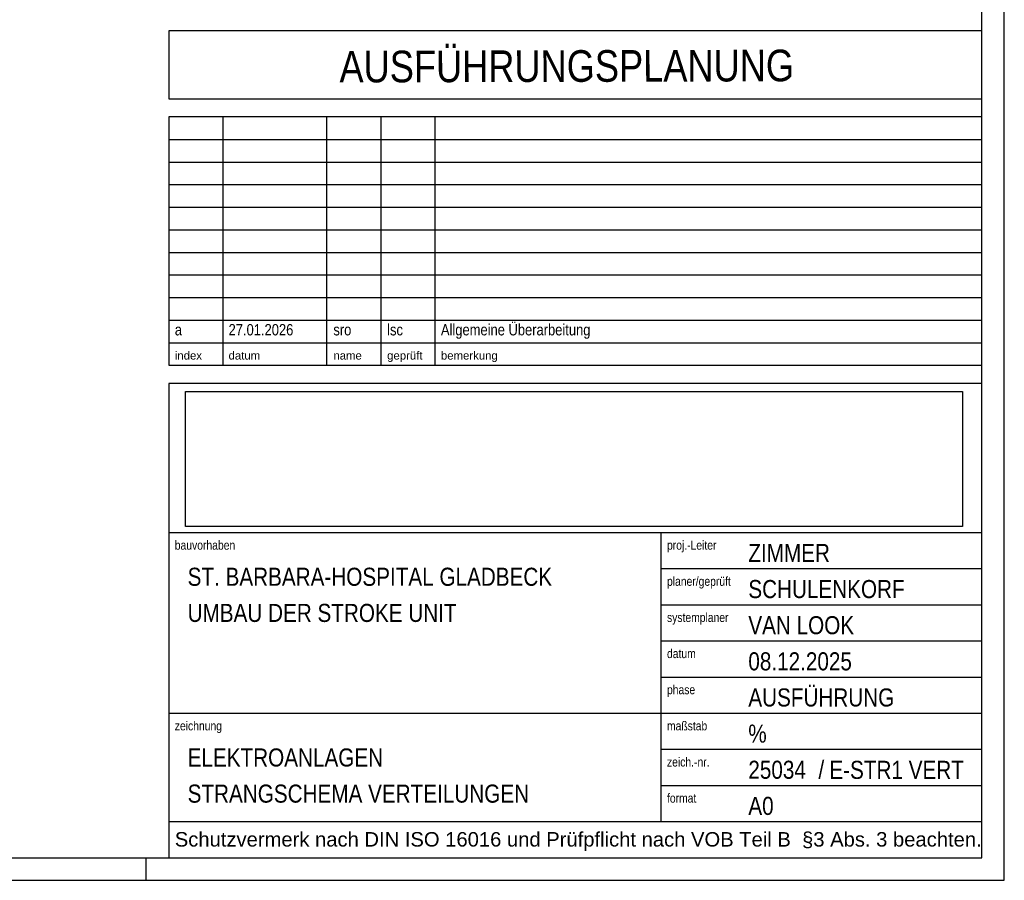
# Model space of a CAD drawing. Header units: millimetres. Extents: x -2000 to 116900, y -500 to 83600.
# Tile 5 of 7: x 95098 to 116900, y -500 to 18550. Entities that reach past the tile are written whole.
import ezdxf
from ezdxf.enums import TextEntityAlignment as Align

# ---------------------------------------------------------------- set-up
doc = ezdxf.new("R2010")
doc.units = ezdxf.units.MM
for name, color, linetype in [('A_Titelfeld_Stempel', 7, 'Continuous'), ('ITB_XXX_Layout Rahmen', 18, 'Continuous'), ('ITB_XXX_Layout Titelfeld Stempel', 18, 'Continuous')]:
    doc.layers.add(name, color=color, linetype=linetype)
doc.styles.add('ARIAL', font='txt', dxfattribs={"height": 0.2})
doc.styles.add('Arial Narrow', font='txt', dxfattribs={"height": 0.2})
picture_1 = doc.add_image_def('image1.png', size_in_pixel=(1900, 330))

# ---------------------------------------------------------------- blocks, each defined once
blk = doc.blocks.new('Blätter-ID-60-1472-1482-1491')
at = {"layer": 'ITB_XXX_Layout Rahmen', "color": 7, "lineweight": 30}
blk.add_line((97900, -500), (97900, 0), dxfattribs=at)
for points in [[(-2000, 83600), (-2000, -500), (116900, -500), (116900, 83600), (-2000, 83600)], [(0, 83100), (0, 0), (116400, 0), (116400, 83100), (0, 83100)]]:
    blk.add_lwpolyline(points, dxfattribs=at)
blk = doc.blocks.new('Schriftfeld-ID-60-1472-1482-1494')
at = {"layer": 'ITB_XXX_Layout Titelfeld Stempel', "color": 7, "lineweight": 30}
for points in [[(0, 18300), (0, 16800), (18000, 16800), (18000, 18300), (0, 18300)], [(0, 10900), (18000, 10900), (18000, 16400), (0, 16400), (0, 10900)], [(1200, 10900), (1200, 16400)], [(3500, 10900), (3500, 16400)], [(4700, 10900), (4700, 16400)], [(5900, 10900), (5900, 16400)], [(0, 15900), (18000, 15900)], [(0, 15400), (18000, 15400)], [(0, 14900), (18000, 14900)], [(0, 14400), (18000, 14400)], [(0, 13900), (18000, 13900)], [(0, 13400), (18000, 13400)], [(0, 12900), (18000, 12900)], [(0, 12400), (18000, 12400)], [(0, 11900), (18000, 11900)], [(0, 11400), (18000, 11400)], [(0, 0), (18000, 0), (18000, 10500), (0, 10500), (0, 0)], [(0, 7200), (18000, 7200)], [(10900, 800), (10900, 7200)], [(10900, 6400), (18000, 6400)], [(10900, 5600), (18000, 5600)], [(10900, 4800), (18000, 4800)], [(10900, 4000), (18000, 4000)], [(0, 3200), (18000, 3200)], [(10900, 2400), (18000, 2400)], [(10900, 1600), (18000, 1600)], [(0, 800), (18000, 800)]]:
    blk.add_lwpolyline(points, dxfattribs=at)
at = {"layer": 'A_Titelfeld_Stempel', "color": 7, "lineweight": 30, "style": 'Arial Narrow', "width": 0.999948}
blk.add_text('AUSFÜHRUNGSPLANUNG', height=700, rotation=0.1536, dxfattribs=at).set_placement((3779, 17160), (13845, 17187), align=Align.FIT)
at = {"layer": 'A_Titelfeld_Stempel', "color": 7, "lineweight": 30, "style": 'Arial Narrow'}
for s, height, width, p, p2 in [('27.01.2026', 250, 0.999343, (1323, 11562), (2757, 11562)), ('lsc', 250, 0.999292, (4834, 11562), (5184, 11562)), ('Allgemeine Überarbeitung', 250, 0.99952, (6025, 11562), (9336, 11562)), ('a', 250, 0.999169, (132, 11562), (292, 11562)), ('sro', 250, 0.999254, (3644, 11562), (4041, 11562)), ('ZIMMER', 400, 0.999827, (12832, 6547), (14639, 6547)), ('ST. BARBARA-HOSPITAL GLADBECK', 400, 1.000092, (416, 6019), (8487, 6019)), ('SCHULENKORF', 400, 0.999943, (12832, 5747), (16293, 5747)), ('UMBAU DER STROKE UNIT', 400, 1.000065, (416, 5219), (6372, 5219)), ('VAN LOOK', 400, 0.999928, (12832, 4947), (15174, 4947)), ('08.12.2025', 400, 0.999343, (12832, 4147), (15125, 4147)), ('AUSFÜHRUNG', 400, 0.999966, (12832, 3347), (16063, 3347)), ('%', 400, 0.99941, (12832, 2547), (13239, 2547)), ('ELEKTROANLAGEN', 400, 0.99995, (416, 2019), (4745, 2019)), ('25034', 400, 0.999169, (12832, 1747), (14106, 1747)), ('E-STR1 VERT', 400, 1.00009, (14626, 1745), (17605, 1745)), ('STRANGSCHEMA VERTEILUNGEN', 400, 1.00001, (416, 1219), (7977, 1219)), ('A0', 400, 0.999779, (12832, 947), (13392, 947))]:
    blk.add_text(s, height=height, dxfattribs=dict(at, width=width)).set_placement(p, p2, align=Align.FIT)
at = {"layer": 'ITB_XXX_Layout Titelfeld Stempel', "color": 7, "lineweight": 30}
for s, height, style, width, p, p2 in [('index', 180, 'ARIAL', 1.001109, (132, 11027), (734, 11027)), ('datum', 180, 'ARIAL', 1.000947, (1323, 11027), (2022, 11027)), ('name', 180, 'ARIAL', 1.001015, (3644, 11027), (4273, 11027)), ('geprüft', 180, 'ARIAL', 1.000978, (4834, 11027), (5617, 11027)), ('bemerkung', 180, 'ARIAL', 1.001015, (6025, 11027), (7283, 11027)), ('bauvorhaben', 200, 'Arial Narrow', 0.999189, (132, 6819), (1470, 6819)), ('proj.-Leiter', 200, 'Arial Narrow', 0.999629, (11031, 6819), (12126, 6819)), ('planer/geprüft', 200, 'Arial Narrow', 0.999506, (11031, 6019), (12445, 6019)), ('systemplaner', 200, 'Arial Narrow', 0.999308, (11031, 5219), (12393, 5219)), ('datum', 200, 'Arial Narrow', 0.999369, (11031, 4419), (11668, 4419)), ('phase', 200, 'Arial Narrow', 0.999134, (11031, 3619), (11655, 3619)), ('zeichnung', 200, 'Arial Narrow', 0.999202, (132, 2819), (1177, 2819)), ('maßstab', 200, 'Arial Narrow', 0.999454, (11031, 2819), (11922, 2819)), ('zeich.-nr.', 200, 'Arial Narrow', 0.999522, (11031, 2019), (11973, 2019)), ('/', 400, 'Arial Narrow', 1.00074, (14384, 1747), (14512, 1747)), ('format', 200, 'Arial Narrow', 0.999594, (11031, 1219), (11680, 1219)), ('Schutzvermerk nach DIN ISO 16016 und Prüfpflicht nach VOB Teil B  §3 Abs. 3 beachten.', 320, 'ARIAL', 1.000888, (132, 247), (17999, 247))]:
    blk.add_text(s, height=height, dxfattribs=dict(at, style=style, width=width)).set_placement(p, p2, align=Align.FIT)
at = {"layer": 'A_Titelfeld_Stempel', "color": 7, "lineweight": 30}
image = blk.add_image(picture_1, insert=(367, 7334), size_in_units=(17209, 2989), dxfattribs=at)
image.dxf.flags = 7

msp = doc.modelspace()

# ---------------------------------------------------------------- block references
at = {"layer": 'A_Titelfeld_Stempel', "color": 7, "lineweight": 30}
msp.add_blockref('Schriftfeld-ID-60-1472-1482-1494', (98400, 0), dxfattribs=at)
at = {"layer": 'ITB_XXX_Layout Rahmen', "color": 7, "lineweight": 30}
msp.add_blockref('Blätter-ID-60-1472-1482-1491', (0, 0), dxfattribs=at)

doc.saveas('drawing.dxf')
